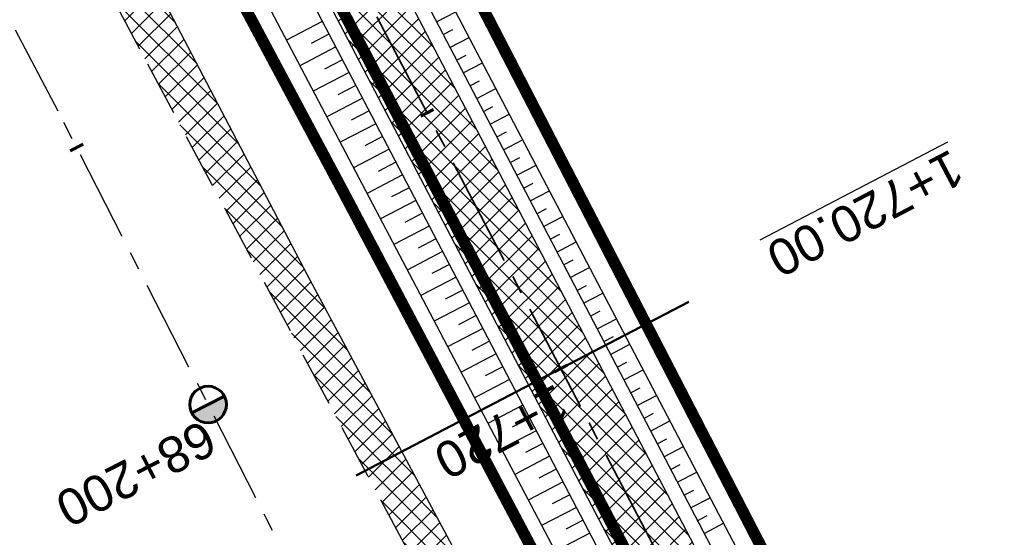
# Model space of a CAD drawing. Header units: metres. Extents: x 7529682 to 7533711, y 5721195 to 5727842.
# Tile 142 of 232: x 7530502 to 7530536, y 5726272 to 5726290. Entities that reach past the tile are written whole.
import ezdxf

# ---------------------------------------------------------------- set-up
doc = ezdxf.new("R2010")
doc.units = ezdxf.units.M
for name, pattern in [('817-dzialki-09-05-04$0$HIDDEN', [0.375, 0.25, -0.125]), ('ACAD_ISO05W100', [33, 24, -3, 0, -3, 0, -3]), ('CENTER', [50.800000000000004, 31.75, -6.35, 6.35, -6.35]), ('CENTER2', [28.575000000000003, 19.05, -3.175, 3.175, -3.175]), ('HIDDEN', [9.524999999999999, 6.35, -3.175])]:
    doc.linetypes.add(name, pattern=pattern)
for name, color, linetype in [('C-DROGI-SYTUACJA', 7, 'Continuous'), ('C-DROGI-SYTUACJA-ETYKIETY', 7, 'Continuous'), ('D-hatch-pobocza', 131, 'Continuous'), ('D-pobocza', 60, 'Continuous'), ('D-rowy', 160, 'Continuous'), ('D-skarpa', 2, 'Continuous'), ('D-skarpa-kreskowanie', 2, 'Continuous')]:
    doc.layers.add(name, color=color, linetype=linetype)
for name, color, linetype, lineweight, true_color in [('D-hatch-ciag-pieszo-rowerowy', 7, 'Continuous', 13, 0xff9f80), ('D-LR-etap-III', 7, '817-dzialki-09-05-04$0$HIDDEN', 50, 0x00008f), ('D-przekroje-pop', 7, 'Continuous', 50, 0x000099)]:
    doc.layers.add(name, color=color, linetype=linetype, lineweight=lineweight, true_color=true_color)
for name, color, linetype, lineweight in [('D-krawędzie', 3, 'Continuous', 30), ('D-obrzeża', 2, 'Continuous', 30), ('D-oś', 10, 'CENTER', 30), ('D-pas-drogowy', 7, 'ACAD_ISO05W100', 50)]:
    doc.layers.add(name, color=color, linetype=linetype, lineweight=lineweight)
doc.layers.add('poprzeczki', color=7, linetype='Continuous', true_color=0x0000c7)
doc.styles.get("Standard").update_dxf_attribs({"font": 'arial.ttf'})
pattern_1 = [(45, (0, 0), (-0.3367596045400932, 0.3367596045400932), []), (135, (0, 0), (-0.3367596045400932, -0.3367596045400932), [])]

# ---------------------------------------------------------------- blocks, each defined once
blk = doc.blocks.new('kilometraz')
at = {"linetype": 'ByBlock', "lineweight": -2}
blk.add_hatch(color=0, dxfattribs=at).paths.add_polyline_path([(0, -0.28125, 0.4142135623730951), (0.28125, 0, 0.4142135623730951), (0, 0.28125)])
at = {"color": 0, "linetype": 'ByBlock', "lineweight": -2}
blk.add_line((0, 0.28125), (0, -0.28125), dxfattribs=at)
blk.add_circle((0, 0), 0.28125, dxfattribs=at)
blk = doc.blocks.new('AeccTickLine')
at = {"color": 0, "linetype": 'ByBlock', "lineweight": -2}
blk.add_line((0, 1), (-3.673819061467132e-16, -1), dxfattribs=at)

msp = doc.modelspace()

# ---------------------------------------------------------------- hatches: boundary and pattern name
at = {"layer": 'D-hatch-ciag-pieszo-rowerowy'}
h = msp.add_hatch(dxfattribs=at)
h.set_pattern_fill('ANSI37', color=256, scale=0.15, style=0)
h.set_pattern_definition(pattern_1)
edge = h.paths.add_edge_path()
edge.add_line((7530579.998522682, 5726163.493739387), (7530582.284496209, 5726164.518555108))
edge.add_line((7530582.284496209, 5726164.518555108), (7530574.938047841, 5726178.433592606))
edge.add_arc((7530619.154135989, 5726201.777490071), 49.99999999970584, 202.6680019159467, 207.8318275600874, ccw=False)
edge.add_line((7530573.016462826, 5726182.507951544), (7530570.149922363, 5726189.371401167))
edge.add_arc((7530524.012249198, 5726170.10186264), 50.00000000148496, 22.66800191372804, 27.59343639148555)
edge.add_line((7530568.325081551, 5726193.261588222), (7530565.111118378, 5726199.411048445))
edge.add_arc((7530529.660852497, 5726180.883267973), 40.00000000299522, 27.5934364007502, 33.13088798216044)
edge.add_line((7530563.157820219, 5726202.745407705), (7530555.510576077, 5726214.462444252))
edge.add_arc((7530589.007543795, 5726236.324583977), 39.99999999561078, 208.4475238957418, 213.1308879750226, ccw=False)
edge.add_line((7530553.837393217, 5726217.270437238), (7530543.027684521, 5726237.223001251))
edge.add_line((7530543.027684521, 5726237.223001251), (7530528.098577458, 5726266.318802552))
edge.add_line((7530528.098577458, 5726266.318802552), (7530507.524476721, 5726305.703644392))
edge.add_line((7530507.524476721, 5726305.703644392), (7530488.365786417, 5726341.908676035))
edge.add_line((7530488.365786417, 5726341.908676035), (7530485.291037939, 5726347.724119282))
edge.add_line((7530485.291037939, 5726347.724119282), (7530482.336740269, 5726347.963133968))
edge.add_line((7530482.336740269, 5726347.963133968), (7530486.156097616, 5726340.739370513))
edge.add_line((7530486.156097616, 5726340.739370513), (7530505.311679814, 5726304.540212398))
edge.add_line((7530505.311679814, 5726304.540212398), (7530525.878466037, 5726265.169372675))
edge.add_line((7530525.878466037, 5726265.169372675), (7530540.816194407, 5726236.056769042))
edge.add_line((7530540.816194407, 5726236.056769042), (7530551.687957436, 5726215.98966512))
edge.add_arc((7530586.858108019, 5726235.043811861), 40.00000000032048, 208.4475238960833, 213.1308879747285)
edge.add_line((7530553.361140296, 5726213.181672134), (7530560.998180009, 5726201.480270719))
edge.add_arc((7530527.501212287, 5726179.618130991), 40.00000000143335, 27.59343638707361, 33.130887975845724, ccw=False)
edge.add_line((7530562.95147817, 5726198.145911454), (7530566.059636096, 5726192.19889448))
edge.add_arc((7530521.746803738, 5726169.039168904), 50.00000000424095, 22.668001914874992, 27.593436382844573, ccw=False)
edge.add_line((7530567.884476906, 5726188.308707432), (7530570.753025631, 5726181.440449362))
edge.add_arc((7530616.890698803, 5726200.709987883), 50.00000000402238, 202.6680019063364, 207.8318275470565)
edge.add_line((7530572.674610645, 5726177.366090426), (7530579.998522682, 5726163.493739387))
at = {"layer": 'D-hatch-pobocza'}
h = msp.add_hatch(dxfattribs=at)
h.set_pattern_fill('ANSI37', color=256, scale=0.15, style=0)
h.set_pattern_definition(pattern_1)
h.paths.add_polyline_path([(7530484.05, 5726334.34), (7530471.92, 5726357.11), (7530458.95, 5726381.07), (7530447.57, 5726403.23), (7530435.55, 5726425.46), (7530424.34, 5726446.96), (7530408.219999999, 5726477.68), (7530396.719999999, 5726499.26), (7530381.74, 5726527.87), (7530371.44, 5726547.5), (7530359.58, 5726569.81), (7530349.42, 5726588.72), (7530332.29, 5726621.37), (7530323.719999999, 5726638.05), (7530306.54, 5726670.82), (7530298.559999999, 5726686.33), (7530287.259999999, 5726707.54), (7530284.291048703, 5726713.261271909), (7530282.669641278, 5726712.403913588), (7530284.501430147, 5726708.939695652), (7530291.375516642, 5726695.939652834), (7530296.045865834, 5726687.107244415), (7530304.46414878, 5726671.186868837), (7530316.603827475, 5726648.181421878), (7530333.058434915, 5726617.014067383), (7530350.00379698, 5726585.00616126), (7530367.257623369, 5726552.315762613), (7530385.762825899, 5726517.234589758), (7530404.054360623, 5726482.546167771), (7530421.086512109, 5726450.182125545), (7530442.441939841, 5726409.661369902), (7530463.421308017, 5726369.849931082), (7530489.269347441, 5726320.82820421), (7530506.411845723, 5726288.291398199), (7530524.314558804, 5726254.7836642), (7530540.549094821, 5726224.891183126), (7530548.272673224, 5726210.668598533), (7530551.69684983, 5726207.034942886), (7530543.21, 5726222.9), (7530538.34, 5726232.11), (7530533.7, 5726240.35), (7530511.95, 5726280.97), (7530499.24, 5726305.31)])

# ---------------------------------------------------------------- linework, layer by layer
at = {"layer": 'C-DROGI-SYTUACJA', "color": 10, "linetype": 'CENTER2', "lineweight": 35, "ltscale": 0.2}
msp.add_lwpolyline([(7530444.81964382, 5726422.144181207), (7530467.787193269, 5726378.155809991), (7530487.261147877, 5726341.323634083), (7530506.418078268, 5726305.121928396), (7530526.988521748, 5726265.744087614), (7530541.921939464, 5726236.639885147), (7530552.762675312, 5726216.630051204, 0.02043787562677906), (7530554.435858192, 5726213.822058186), (7530562.078000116, 5726202.112839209, -0.02416639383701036), (7530564.031298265, 5726198.778479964), (7530567.391574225, 5726192.349071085, -0.02149457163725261), (7530568.851446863, 5726189.236921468), (7530572.058530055, 5726181.558099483, 0.02253525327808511), (7530573.595798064, 5726178.298612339), (7530581.269449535, 5726163.763813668, 0.09655801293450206), (7530584.871000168, 5726159.294358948), (7530589.549337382, 5726155.353842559, -0.1081082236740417), (7530591.633482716, 5726152.642882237), (7530599.060079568, 5726136.869261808, -0.1935663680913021), (7530599.403975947, 5726130.908749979), (7530599.097438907, 5726129.998316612, 0.2231735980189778), (7530599.582685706, 5726125.774388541), (7530602.576188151, 5726120.930317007, -0.0171909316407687)], format="xyb", dxfattribs=at)
at = {"layer": 'D-krawędzie', "linetype": 'HIDDEN', "ltscale": 0.3}
msp.add_lwpolyline([(7530304.46414878, 5726671.186868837), (7530316.603827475, 5726648.181421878), (7530333.058434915, 5726617.014067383), (7530350.00379698, 5726585.00616126), (7530367.257623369, 5726552.315762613), (7530385.762825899, 5726517.234589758), (7530404.054360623, 5726482.546167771), (7530421.086512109, 5726450.182125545), (7530442.441939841, 5726409.661369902), (7530463.421308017, 5726369.849931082), (7530489.269347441, 5726320.82820421), (7530506.411845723, 5726288.291398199), (7530524.314558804, 5726254.7836642), (7530540.549094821, 5726224.891183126), (7530548.24, 5726210.73)], dxfattribs=at)
at = {"layer": 'D-LR-etap-III', "ltscale": 10, "flags": 128}
msp.add_lwpolyline([(7531750.474471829, 5723895.103125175, 0.4, 0.4, 0), (7531750.505, 5723895.13, 0.4, 0.4, 0), (7531682.71, 5724022.92, 0.4, 0.4, 0), (7531619.177023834, 5724147.203692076, 0.4, 0.4, 0), (7531592.308960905, 5724198.48863389, 0.4, 0.4, 0), (7531553.263875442, 5724272.918564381, 0.4, 0.4, 0), (7531504.019999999, 5724366.79, 0.4, 0.4, 0), (7531482.09, 5724407.62, 0.4, 0.4, 0), (7531412.350402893, 5724541.182759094, 0.4, 0.4, 0), (7531388.463669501, 5724586.929768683, 0.4, 0.4, 0), (7531345.12, 5724669.94, 0.4, 0.4, 0), (7531127.66, 5725081.67, 0.4, 0.4, 0), (7531059.253139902, 5725211.040795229, 0.4, 0.4, 0), (7531008.007244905, 5725307.953830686, 0.4, 0.4, 0), (7530964.181635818, 5725390.835555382, 0.4, 0.4, 0), (7530914.557354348, 5725484.683561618, 0.4, 0.4, 0), (7530865.243241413, 5725577.493975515, 0.4, 0.4, 0), (7530840.085257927, 5725624.058651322, 0.4, 0.4, 0), (7530802.559525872, 5725694.924584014, 0.4, 0.4, 0), (7530755.54, 5725787.51, 0.4, 0.4, 0), (7530708.717810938, 5725876.303221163, 0.4, 0.4, 0), (7530695.12, 5725902.09, 0.4, 0.4, 0), (7530642.91397006, 5726001.07839487, 0.4, 0.4, 0), (7530634.934723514, 5726016.146615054, 0.4, 0.4, 0), (7530610.820000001, 5726061.929999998, 0.4, 0.4, 0), (7530610.820000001, 5726061.929999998, 0.4, 0.4, 0), (7530607.21, 5726063.51, 0.4, 0.4, 0), (7530597.42, 5726080.68, 0.4, 0.4, 0), (7530591.16, 5726088.44, 0.4, 0.4, 0), (7530581.28, 5726107.21, 0.4, 0.4, 0), (7530571.29, 5726130.56, 0.4, 0.4, 0), (7530549.554994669, 5726171.527317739, 0.4, 0.4, 0), (7530531.014309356, 5726206.473807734, 0.4, 0.4, 0), (7530516.461208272, 5726236.016618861, 0.4, 0.4, 0), (7530500.798929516, 5726266.141265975, 0.4, 0.4, 0), (7530491.349999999, 5726283.94, 0.4, 0.4, 0), (7530482.4, 5726303.41, 0.4, 0.4, 0), (7530482.4, 5726303.41, 0.4, 0.4, 0), (7530450.41, 5726357.28, 0.4, 0.4, 0), (7530397.759396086, 5726458.499907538, 0.4, 0.4, 0), (7530334.707815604, 5726583.664702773, 0.4, 0.4, 0), (7530303.939274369, 5726645.167943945, 0.4, 0.4, 0), (7530300.509779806, 5726651.777515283, 0.4, 0.4, 0), (7530289.213532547, 5726671.966724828, 0.4, 0.4, 0), (7530281.54, 5726685.57, 0.4, 0.4, 0), (7530261.37085633, 5726724.163374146, 0.4, 0.4, 0), (7530254.03, 5726738.21, 0.4, 0.4, 0), (7530197.219999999, 5726845.06, 0.4, 0.4, 0), (7530194.71, 5726849.15, 0.4, 0.4, 0), (7530195.92, 5726850.75, 0.4, 0.4, 0), (7530170.546669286, 5726892.961489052, 0.4, 0.4, 0), (7530143.174718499, 5726945.065838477, 0.4, 0.4, 0), (7530105.059999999, 5727018.32, 0.4, 0.4, 0), (7530100.059999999, 5727027.16, 0.4, 0.4, 0), (7530062.318670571, 5727099.625398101, 0.4, 0.4, 0), (7530015.378537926, 5727189.420463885, 0.4, 0.4, 0), (7529983.207960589, 5727250.206596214, 0.4, 0.4, 0), (7529953.284293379, 5727306.74720398, 0.4, 0.4, 0), (7529900.67053443, 5727406.15903814, 0.4, 0.4, 0), (7529890.630239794, 5727425.131178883, 0.4, 0.4, 0), (7529875.155383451, 5727454.426350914, 0.4, 0.4, 0), (7529857.560096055, 5727487.787346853, 0.4, 0.4, 0), (7529835.194401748, 5727530.19312405, 0.4, 0.4, 0), (7529811.740544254, 5727574.662079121, 0.4, 0.4, 0), (7529792.101859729, 5727611.922638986, 0.4, 0.4, 0), (7529768.066117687, 5727657.469613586, 0.4, 0.4, 0), (7529755.210566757, 5727682.131373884, 0.4, 0.4, 0), (7529753.309999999, 5727681.13, 0.4, 0.4, 0), (7529739.21, 5727707.77, 0.4, 0.4, 0), (7529735.394745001, 5727711.251990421, 0.4, 0.4, 0), (7529725.42, 5727730.2, 0.4, 0.4, 0), (7529723.55, 5727729.88, 0.4, 0.4, 0), (7529695.566668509, 5727782.932080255, 0.4, 0.4, 0), (7529717.67971874, 5727794.024357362, 0.4, 0.4, 0), (7529736.274870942, 5727758.647400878, 0.4, 0.4, 0), (7529736.274870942, 5727758.647400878, 0.4, 0.4, 0), (7529744.511003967, 5727750.406106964, 0.4, 0.4, 0), (7529744.511003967, 5727750.406106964, 0.4, 0.4, 0), (7529750.282568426, 5727738.549848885, 0.4, 0.4, 0), (7529777.108510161, 5727687.569424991, 0.4, 0.4, 0), (7529796.51537536, 5727651.329932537, 0.4, 0.4, 0), (7529814.937945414, 5727616.793170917, 0.4, 0.4, 0), (7529839.006722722, 5727572.303976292, 0.4, 0.4, 0), (7529860.617626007, 5727532.509108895, 0.4, 0.4, 0), (7529882.348967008, 5727491.504261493, 0.4, 0.4, 0), (7529904.865139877, 5727449.096370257, 0.4, 0.4, 0), (7529920.747384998, 5727418.884773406, 0.4, 0.4, 0), (7529946.676504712, 5727368.547487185, 0.4, 0.4, 0), (7529972.024701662, 5727320.573310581, 0.4, 0.4, 0), (7529987.740014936, 5727290.153392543, 0.4, 0.4, 0), (7529996.497385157, 5727273.661630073, 0.4, 0.4, 0), (7530017.541471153, 5727234.202689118, 0.4, 0.4, 0), (7530033.053657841, 5727204.864166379, 0.4, 0.4, 0), (7530051.622983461, 5727170.222745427, 0.4, 0.4, 0), (7530069.276612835, 5727137.015751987, 0.4, 0.4, 0), (7530089.385386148, 5727097.533639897, 0.4, 0.4, 0), (7530109.712512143, 5727060.746615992, 0.4, 0.4, 0), (7530136.769722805, 5727011.640131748, 0.4, 0.4, 0), (7530162.446686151, 5726962.743777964, 0.4, 0.4, 0), (7530187.674104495, 5726916.992101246, 0.4, 0.4, 0), (7530207.820739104, 5726879.335323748, 0.4, 0.4, 0), (7530230.625609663, 5726834.518686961, 0.4, 0.4, 0), (7530262.288093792, 5726776.61832811, 0.4, 0.4, 0), (7530277.509672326, 5726760.213143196, 0.4, 0.4, 0), (7530286.036865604, 5726744.106684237, 0.4, 0.4, 0), (7530288.097472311, 5726735.884066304, 0.4, 0.4, 0), (7530290.393870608, 5726725.046963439, 0.4, 0.4, 0), (7530296.17664807, 5726713.582980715, 0.4, 0.4, 0), (7530302.726195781, 5726701.18226779, 0.4, 0.4, 0), (7530325.685047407, 5726657.466383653, 0.4, 0.4, 0), (7530343.243978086, 5726623.648592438, 0.4, 0.4, 0), (7530360.229820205, 5726591.746871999, 0.4, 0.4, 0), (7530383.20855044, 5726548.059469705, 0.4, 0.4, 0), (7530406.017875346, 5726503.605514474, 0.4, 0.4, 0), (7530427.464919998, 5726462.620289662, 0.4, 0.4, 0), (7530447.9278544, 5726424.388014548, 0.4, 0.4, 0), (7530471.126878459, 5726379.920667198, 0.4, 0.4, 0), (7530490.501003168, 5726343.033350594, 0.4, 0.4, 0), (7530509.499458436, 5726306.733076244, 0.4, 0.4, 0), (7530529.890269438, 5726267.244072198, 0.4, 0.4, 0), (7530543.852446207, 5726238.990319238, 0.4, 0.4, 0), (7530554.808897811, 5726218.943990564, 0.4, 0.4, 0), (7530559.027108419, 5726212.223286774, 0.4, 0.4, 0), (7530563.060988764, 5726206.409670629, 0.4, 0.4, 0), (7530566.93354971, 5726200.463543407, 0.4, 0.4, 0), (7530569.771022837, 5726194.901501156, 0.4, 0.4, 0), (7530571.47319415, 5726191.282350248, 0.4, 0.4, 0), (7530572.839142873, 5726188.024533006, 0.4, 0.4, 0), (7530575.295071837, 5726182.034664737, 0.4, 0.4, 0), (7530579.736851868, 5726173.306070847, 0.4, 0.4, 0), (7530583.3, 5726167.41, 0.4, 0.4, 0), (7530593.4, 5726163.33, 0.4, 0.4, 0), (7530598.618375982, 5726155.264489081, 0.4, 0.4, 0), (7530608.258304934, 5726140.497132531, 0.4, 0.4, 0), (7530603.269999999, 5726136.83, 0.4, 0.4, 0), (7530606.53, 5726131.84, 0.4, 0.4, 0), (7530604.239057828, 5726124.21679044, 0.4, 0.4, 0), (7530605.847136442, 5726121.630127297, 0.4, 0.4, 0), (7530608.971611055, 5726116.164124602, 0.4, 0.4, 0), (7530618.114293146, 5726097.791111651, 0.4, 0.4, 0), (7530651.213125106, 5726034.959524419, 0.4, 0.4, 0), (7530670.243741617, 5725998.61095082, 0.4, 0.4, 0), (7530698.075474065, 5725945.952624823, 0.4, 0.4, 0), (7530716.505955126, 5725911.3051464, 0.4, 0.4, 0), (7530735.223454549, 5725875.667401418, 0.4, 0.4, 0), (7530752.504235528, 5725842.154920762, 0.4, 0.4, 0), (7530778.310652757, 5725793.501254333, 0.4, 0.4, 0), (7530797.499961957, 5725756.381811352, 0.4, 0.4, 0), (7530812.518974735, 5725728.28874362, 0.4, 0.4, 0), (7530820.039295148, 5725713.160404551, 0.4, 0.4, 0), (7530822.422446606, 5725710.193574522, 0.4, 0.4, 0), (7530833.154893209, 5725688.800634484, 0.4, 0.4, 0), (7530849.629354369, 5725656.158601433, 0.4, 0.4, 0), (7530867.98290276, 5725621.963939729, 0.4, 0.4, 0), (7530872.629809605, 5725612.88760475, 0.4, 0.4, 0), (7530880.354488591, 5725597.594500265, 0.4, 0.4, 0), (7530883.839446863, 5725593.389159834, 0.4, 0.4, 0), (7530891.782113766, 5725587.763349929, 0.4, 0.4, 0), (7530895.038670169, 5725584.280746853, 0.4, 0.4, 0), (7530897.033644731, 5725580.941110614, 0.4, 0.4, 0), (7530900.951646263, 5725579.945856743, 0.4, 0.4, 0), (7530904.80970798, 5725571.977328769, 0.4, 0.4, 0), (7530903.682362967, 5725568.566434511, 0.4, 0.4, 0), (7530908.900614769, 5725558.844845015, 0.4, 0.4, 0), (7530910.252030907, 5725545.671606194, 0.4, 0.4, 0), (7530912.872986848, 5725538.645543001, 0.4, 0.4, 0), (7530945.278171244, 5725478.464284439, 0.4, 0.4, 0), (7530959.692318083, 5725450.24628822, 0.4, 0.4, 0), (7531002.82670893, 5725368.192370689, 0.4, 0.4, 0), (7531044.703532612, 5725290.314293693, 0.4, 0.4, 0), (7531064.098839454, 5725253.212562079, 0.4, 0.4, 0), (7531083.010253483, 5725216.677517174, 0.4, 0.4, 0), (7531113.013137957, 5725158.465613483, 0.4, 0.4, 0), (7531137.364304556, 5725113.07076138, 0.4, 0.4, 0), (7531150.830830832, 5725086.711759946, 0.4, 0.4, 0), (7531159.745663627, 5725076.640848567, 0.4, 0.4, 0), (7531166.309999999, 5725074.58, 0.4, 0.4, 0), (7531172.29, 5725062.58, 0.4, 0.4, 0), (7531170.589828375, 5725055.605912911, 0.4, 0.4, 0), (7531173.732823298, 5725044.080706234, 0.4, 0.4, 0), (7531215.342008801, 5724964.859648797, 0.4, 0.4, 0), (7531238.054496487, 5724921.684649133, 0.4, 0.4, 0), (7531262.389821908, 5724875.282876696, 0.4, 0.4, 0), (7531295.587160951, 5724811.265731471, 0.4, 0.4, 0), (7531348.487908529, 5724712.362812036, 0.4, 0.4, 0), (7531363.740817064, 5724682.68394264, 0.4, 0.4, 0), (7531366.986905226, 5724675.865317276, 0.4, 0.4, 0), (7531382.541261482, 5724646.110625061, 0.4, 0.4, 0), (7531401.299165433, 5724610.874551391, 0.4, 0.4, 0), (7531428.964837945, 5724558.862274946, 0.4, 0.4, 0), (7531449.111202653, 5724520.397801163, 0.4, 0.4, 0), (7531477.292992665, 5724465.831467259, 0.4, 0.4, 0), (7531500.996290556, 5724421.112506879, 0.4, 0.4, 0), (7531512.121834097, 5724400.549045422, 0.4, 0.4, 0), (7531513.78163794, 5724396.757451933, 0.4, 0.4, 0), (7531526.32, 5724379.39, 0.4, 0.4, 0), (7531566.783642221, 5724302.73628205, 0.4, 0.4, 0), (7531578.579156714, 5724282.774819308, 0.4, 0.4, 0), (7531584.232619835, 5724273.111246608, 0.4, 0.4, 0), (7531590.109283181, 5724263.508189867, 0.4, 0.4, 0), (7531593.027899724, 5724258.771479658, 0.4, 0.4, 0), (7531595.711841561, 5724254.226824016, 0.4, 0.4, 0), (7531601.659976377, 5724243.898197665, 0.4, 0.4, 0), (7531606.097733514, 5724235.986407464, 0.4, 0.4, 0), (7531609.382207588, 5724230.799061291, 0.4, 0.4, 0), (7531611.580260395, 5724227.671180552, 0.4, 0.4, 0), (7531612.707802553, 5724225.86410867, 0.4, 0.4, 0), (7531618.665224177, 5724214.480919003, 0.4, 0.4, 0), (7531619.885522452, 5724212.333950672, 0.4, 0.4, 0), (7531620.931818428, 5724210.787064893, 0.4, 0.4, 0), (7531623.518605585, 5724207.111542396, 0.4, 0.4, 0), (7531626.143926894, 5724203.61306897, 0.4, 0.4, 0), (7531632.022984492, 5724196.485954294, 0.4, 0.4, 0), (7531653.949089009, 5724152.617641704, 0.4, 0.4, 0), (7531656.750690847, 5724143.103797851, 0.4, 0.4, 0), (7531659.61440691, 5724133.254504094, 0.4, 0.4, 0), (7531661.627147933, 5724128.646047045, 0.4, 0.4, 0.01093811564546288), (7531674.314987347, 5724101.43546424, 0.4, 0.4, 0), (7531685.137626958, 5724081.408252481, 0.4, 0.4, 0), (7531692.159945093, 5724066.277333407, 0.4, 0.4, 0), (7531699.662164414, 5724051.388120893, 0.4, 0.4, 0), (7531704.480624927, 5724040.808561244, 0.4, 0.4, 0), (7531704.480624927, 5724040.808561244, 0.4, 0.4, 0), (7531704.401251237, 5724037.368913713, 0.4, 0.4, 0), (7531720.383609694, 5724003.441317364, 0.4, 0.4, 0), (7531728.79890528, 5723986.206298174, 0.4, 0.4, 0), (7531733.237926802, 5723977.192631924, 0.4, 0.4, 0), (7531736.750027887, 5723969.505210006, 0.4, 0.4, 0), (7531737.336143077, 5723968.518916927, 0.4, 0.4, 0), (7531738.285051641, 5723967.699360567, 0.4, 0.4, 0), (7531742.180915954, 5723962.346428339, 0.4, 0.4, 0), (7531744.286141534, 5723958.615526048, 0.4, 0.4, 0), (7531755.393260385, 5723944.192617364, 0.4, 0.4, 0), (7531758.69, 5723936.76, 0.4, 0.4, 0), (7531780.08, 5723929.25, 0.4, 0.4, 0), (7531792.611989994, 5723906.337708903, 0.4, 0.4, 0), (7531792.611989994, 5723906.337708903, 0.4, 0.4, 0), (7531756.962094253, 5723883.055323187, 0.4, 0.4, 0), (7531750.46, 5723895.130000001, 0.4, 0.4, 0), (7531750.46, 5723895.130000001, 0, 0, 0)], format="xyseb", dxfattribs=at)
at = {"layer": 'D-obrzeża'}
for points in [[(7530445.927238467, 5726422.723607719), (7530468.89375299, 5726378.737218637), (7530488.365786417, 5726341.908676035), (7530507.524476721, 5726305.703644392), (7530528.098577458, 5726266.318802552), (7530543.027684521, 5726237.223001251), (7530553.837393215, 5726217.270437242, 0.02043787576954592), (7530555.510576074, 5726214.462444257), (7530563.157820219, 5726202.745407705, -0.0241663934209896), (7530565.111118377, 5726199.411048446), (7530568.325081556, 5726193.261588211, -0.0214945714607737), (7530570.149922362, 5726189.371401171), (7530573.016462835, 5726182.507951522, 0.02253525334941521), (7530574.938047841, 5726178.433592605), (7530582.466790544, 5726164.173268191, 0.1441227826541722), (7530586.406513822, 5726160.126788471), (7530591.401727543, 5726157.316315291, -0.1432658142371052), (7530593.36372415, 5726155.307912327), (7530594.228048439, 5726153.684013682)], [(7530443.712049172, 5726421.564754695), (7530466.680633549, 5726377.574401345), (7530486.156097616, 5726340.739370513), (7530505.311679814, 5726304.540212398), (7530525.878466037, 5726265.169372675), (7530540.816194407, 5726236.056769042), (7530551.687957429, 5726215.989665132, 0.02043787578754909), (7530553.361140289, 5726213.181672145), (7530560.998180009, 5726201.480270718, -0.02416639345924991), (7530562.95147817, 5726198.145911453), (7530566.059636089, 5726192.198894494, -0.02149457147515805), (7530567.884476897, 5726188.308707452), (7530570.753025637, 5726181.440449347, 0.02253525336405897), (7530572.674610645, 5726177.366090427), (7530580.714128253, 5726162.138298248, 0.1015835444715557), (7530584.545960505, 5726157.478765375), (7530584.686263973, 5726157.365285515, -0.1007353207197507), (7530588.494501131, 5726152.75026333), (7530588.874100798, 5726152.037068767)]]:
    msp.add_lwpolyline(points, format="xyb", dxfattribs=at)
at = {"layer": 'D-oś', "ltscale": 0.1}
msp.add_lwpolyline([(7530594.845000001, 5726110.895), (7530540.21, 5726214.45), (7530503.320056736, 5726286.650988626), (7530486.173361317, 5726319.195761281), (7530460.324927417, 5726368.21823651), (7530439.345630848, 5726408.029539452), (7530417.989237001, 5726448.552129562), (7530400.958415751, 5726480.913646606), (7530382.667120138, 5726515.601615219), (7530364.162298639, 5726550.68206594), (7530346.909504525, 5726583.37050876), (7530329.964237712, 5726615.378234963), (7530313.508365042, 5726646.547986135), (7530301.370075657, 5726669.550802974)], dxfattribs=at)
at = {"layer": 'D-pas-drogowy', "ltscale": 0.2, "flags": 128}
msp.add_lwpolyline([(7531633.018560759, 5724182.834272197, 0.4, 0.4, 0), (7531617.558899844, 5724211.608162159, 0.4, 0.4, 0), (7531566.783642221, 5724302.73628205, 0.4, 0.4, 0), (7531538.419082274, 5724356.469679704, 0.4, 0.4, 0), (7531526.32, 5724379.39, 0.4, 0.4, 0), (7531516.102085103, 5724393.607319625, 0.4, 0.4, 0.001485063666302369), (7531513.78037409, 5724396.837773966, 0.4, 0.4, 0), (7531501.87, 5724413.41, 0.4, 0.4, 0), (7531474.926107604, 5724464.507896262, 0.4, 0.4, 0), (7531446.200436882, 5724518.992313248, 0.4, 0.4, 0), (7531424.962185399, 5724559.262257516, 0.4, 0.4, 0), (7531398.444460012, 5724609.565801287, 0.4, 0.4, 0), (7531379.647455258, 5724645.216004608, 0.4, 0.4, 0), (7531365.23, 5724672.56, 0.4, 0.4, 0), (7531341.305752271, 5724717.915356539, 0.4, 0.4, 0), (7531312.899996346, 5724771.788898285, 0.4, 0.4, 0), (7531292.590923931, 5724810.306502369, 0.4, 0.4, 0), (7531259.391619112, 5724873.271351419, 0.4, 0.4, 0), (7531233.740401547, 5724921.922582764, 0.4, 0.4, 0), (7531203.072738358, 5724980.092044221, 0.4, 0.4, 0), (7531173.471398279, 5725036.225177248, 0.4, 0.4, 0), (7531168.269999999, 5725046.09, 0.4, 0.4, 0), (7531172.29, 5725062.58, 0.4, 0.4, 0), (7531166.309999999, 5725074.58, 0.4, 0.4, 0), (7531150.32, 5725079.6, 0.4, 0.4, 0), (7531141.5, 5725096.43, 0.4, 0.4, 0), (7531109.311735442, 5725157.814415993, 0.4, 0.4, 0), (7531086.641300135, 5725201.047918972, 0.4, 0.4, 0), (7531059.198258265, 5725253.383662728, 0.4, 0.4, 0), (7531028.206828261, 5725312.48946212, 0.4, 0.4, 0), (7530999.104694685, 5725367.990143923, 0.4, 0.4, 0), (7530956.247527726, 5725449.724815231, 0.4, 0.4, 0), (7530924.397774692, 5725510.463768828, 0.4, 0.4, 0), (7530897.509999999, 5725561.74, 0.4, 0.4, 0), (7530894.46, 5725566.14, 0.4, 0.4, 0), (7530892.16, 5725570.49, 0.4, 0.4, 0), (7530869.362688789, 5725613.307018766, 0.4, 0.4, 0), (7530861.693971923, 5725627.704613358, 0.4, 0.4, 0), (7530852.74, 5725644.52, 0.4, 0.4, 0), (7530831.509999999, 5725684.2, 0.4, 0.4, 0), (7530811.13, 5725722.52, 0.4, 0.4, 0), (7530792.3476413, 5725757.940652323, 0.4, 0.4, 0), (7530768.03, 5725803.8, 0.4, 0.4, 0), (7530748.768542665, 5725840.178507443, 0.4, 0.4, 0), (7530727.7, 5725879.97, 0.4, 0.4, 0), (7530712.0981582, 5725909.54523909, 0.4, 0.4, 0), (7530693.644105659, 5725944.645156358, 0.4, 0.4, 0), (7530665.702224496, 5725997.538976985, 0.4, 0.4, 0), (7530641.759999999, 5726042.88, 0.4, 0.4, 0), (7530616.5, 5726091.48, 0.4, 0.4, 0), (7530604.628439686, 5726114.319880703, 0.4, 0.4, -0.007762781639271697), (7530602.5, 5726118.43, 0.4, 0.4, 0), (7530603.992037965, 5726123.394821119, 0.4, 0.4, 0), (7530606.53, 5726131.84, 0.4, 0.4, 0), (7530603.269999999, 5726136.83, 0.4, 0.4, 0), (7530593.775620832, 5726151.368713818, 0.4, 0.4, 0), (7530590.202637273, 5726156.84001263, 0.4, 0.4, 0), (7530583.3, 5726167.41, 0.4, 0.4, 0), (7530580.578343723, 5726170.427567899, 0.4, 0.4, 0), (7530575.849999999, 5726175.67, 0.4, 0.4, 0), (7530569.009999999, 5726186.66, 0.4, 0.4, 0), (7530562.555322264, 5726199.189409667, 0.4, 0.4, 0), (7530555.67, 5726211.39, 0.4, 0.4, 0), (7530548.29, 5726224.23, 0.4, 0.4, 0), (7530540.58, 5726237.71, 0.4, 0.4, 0), (7530532.679999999, 5726252.65, 0.4, 0.4, 0), (7530524.059999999, 5726269.35, 0.4, 0.4, 0), (7530502.82, 5726309.91, 0.4, 0.4, 0), (7530488.83, 5726336.63, 0.4, 0.4, 0), (7530466.03, 5726380.16, 0.4, 0.4, 0), (7530438.469999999, 5726432.77, 0.4, 0.4, 0), (7530424.53, 5726459.09, 0.4, 0.4, 0), (7530401.63, 5726502.97, 0.4, 0.4, 0), (7530383.38, 5726538.06, 0.4, 0.4, 0), (7530353.969999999, 5726593.52, 0.4, 0.4, 0), (7530338.469999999, 5726622.74, 0.4, 0.4, 0), (7530322.009999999, 5726653.88, 0.4, 0.4, 0), (7530297.54, 5726700.33, 0.4, 0.4, 0), (7530287.38, 5726719.6, 0.4, 0.4, 0), (7530285.94993921, 5726722.315508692, 0.4, 0.4, 0), (7530280.259999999, 5726733.12, 0.4, 0.4, 0), (7530266.73, 5726758.74, 0.4, 0.4, 0), (7530260.42, 5726770.47, 0.4, 0.4, 0), (7530253.25, 5726783.82, 0.4, 0.4, 0), (7530244.95, 5726799.33, 0.4, 0.4, 0), (7530239.389999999, 5726808.49, 0.4, 0.4, 0), (7530238.29, 5726807.9, 0.4, 0.4, 0), (7530218.11, 5726850.67, 0.4, 0.4, 0), (7530175.906646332, 5726928.168028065, 0.4, 0.4, 0), (7530096.679999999, 5727076.15, 0.4, 0.4, 0), (7530094.679999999, 5727079.89, 0.4, 0.4, 0), (7530064.59693469, 5727135.522637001, 0.4, 0.4, 0), (7530046.730970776, 5727168.8921561, 0.4, 0.4, 0), (7530025.803045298, 5727208.461374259, 0.4, 0.4, 0), (7530012.846501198, 5727232.979315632, 0.4, 0.4, 0), (7529994.15, 5727268.45, 0.4, 0.4, 0), (7529981.670868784, 5727291.93018666, 0.4, 0.4, 0), (7529949.889999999, 5727351.73, 0.4, 0.4, 0), (7529924.75, 5727399.03, 0.4, 0.4, 0), (7529915.515824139, 5727417.099754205, 0.4, 0.4, 0), (7529885.83, 5727475.19, 0.4, 0.4, 0), (7529862.559999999, 5727519.97, 0.4, 0.4, 0), (7529852.984923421, 5727538.191086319, 0.4, 0.4, 0), (7529836.513084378, 5727569.51130111, 0.4, 0.4, 0), (7529815.36890814, 5727609.140983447, 0.4, 0.4, 0), (7529792.795203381, 5727651.247499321, 0.4, 0.4, 0), (7529774.199114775, 5727685.858348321, 0.4, 0.4, 0), (7529746.966026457, 5727736.059440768, 0.4, 0.4, 0), (7529733.92, 5727757.62, 0.4, 0.4, 0), (7529708.607472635, 5727806.388536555, 0.4, 0.4, 0), (7529688.491967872, 5727796.344621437, 0.4, 0.4, 0), (7529723.55, 5727729.88, 0.4, 0.4, 0), (7529725.42, 5727730.2, 0.4, 0.4, 0), (7529735.38, 5727711.28, 0.4, 0.4, 0), (7529739.21, 5727707.77, 0.4, 0.4, 0), (7529753.309999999, 5727681.13, 0.4, 0.4, 0), (7529755.178396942, 5727682.114424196, 0.4, 0.4, 0), (7529792.101859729, 5727611.922638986, 0.4, 0.4, 0), (7529811.740544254, 5727574.662079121, 0.4, 0.4, 0), (7529835.194401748, 5727530.19312405, 0.4, 0.4, 0), (7529857.560096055, 5727487.787346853, 0.4, 0.4, 0), (7529875.155383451, 5727454.426350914, 0.4, 0.4, 0), (7529890.630239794, 5727425.131178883, 0.4, 0.4, 0), (7529900.67053443, 5727406.15903814, 0.4, 0.4, 0), (7529953.284293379, 5727306.74720398, 0.4, 0.4, 0), (7529983.207960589, 5727250.206596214, 0.4, 0.4, 0), (7530015.378537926, 5727189.420463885, 0.4, 0.4, 0), (7530062.318670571, 5727099.625398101, 0.4, 0.4, 0), (7530100.059999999, 5727027.16, 0.4, 0.4, 0), (7530105.059999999, 5727018.32, 0.4, 0.4, 0), (7530143.174718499, 5726945.065838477, 0.4, 0.4, 0), (7530170.546669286, 5726892.961489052, 0.4, 0.4, 0), (7530195.92, 5726850.75, 0.4, 0.4, 0), (7530194.71, 5726849.15, 0.4, 0.4, 0), (7530197.219999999, 5726845.06, 0.4, 0.4, 0), (7530254.03, 5726738.21, 0.4, 0.4, 0), (7530261.37085633, 5726724.163374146, 0.4, 0.4, 0), (7530281.54, 5726685.57, 0.4, 0.4, 0), (7530289.213532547, 5726671.966724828, 0.4, 0.4, 0), (7530300.509779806, 5726651.777515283, 0.4, 0.4, 0), (7530303.939274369, 5726645.167943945, 0.4, 0.4, 0), (7530334.707815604, 5726583.664702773, 0.4, 0.4, 0), (7530397.759396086, 5726458.499907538, 0.4, 0.4, 0), (7530450.41, 5726357.28, 0.4, 0.4, 0), (7530482.4, 5726303.41, 0.4, 0.4, 0), (7530483.687990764, 5726301.003383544, 0.4, 0.4, 0), (7530491.349999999, 5726283.94, 0.4, 0.4, 0), (7530512.67, 5726243.78, 0.4, 0.4, 0), (7530529.429999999, 5726209.46, 0.4, 0.4, 0), (7530571.29, 5726130.56, 0.4, 0.4, 0), (7530581.28, 5726107.21, 0.4, 0.4, 0), (7530591.16, 5726088.44, 0.4, 0.4, 0), (7530597.42, 5726080.68, 0.4, 0.4, 0), (7530607.21, 5726063.51, 0.4, 0.4, 0), (7530610.820000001, 5726061.929999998, 0.4, 0.4, 0), (7530634.934723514, 5726016.146615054, 0.4, 0.4, 0), (7530642.91397006, 5726001.07839487, 0.4, 0.4, 0), (7530695.12, 5725902.09, 0.4, 0.4, 0), (7530708.717810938, 5725876.303221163, 0.4, 0.4, 0), (7530755.54, 5725787.51, 0.4, 0.4, 0), (7530802.559525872, 5725694.924584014, 0.4, 0.4, 0), (7530840.085257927, 5725624.058651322, 0.4, 0.4, 0), (7530865.243241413, 5725577.493975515, 0.4, 0.4, 0), (7530914.557354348, 5725484.683561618, 0.4, 0.4, 0), (7530964.181635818, 5725390.835555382, 0.4, 0.4, 0), (7531008.007244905, 5725307.953830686, 0.4, 0.4, 0), (7531059.253139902, 5725211.040795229, 0.4, 0.4, 0), (7531127.66, 5725081.67, 0.4, 0.4, 0), (7531345.12, 5724669.94, 0.4, 0.4, 0), (7531388.463669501, 5724586.929768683, 0.4, 0.4, 0), (7531412.350402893, 5724541.182759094, 0.4, 0.4, 0), (7531482.09, 5724407.62, 0.4, 0.4, 0), (7531504.019999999, 5724366.79, 0.4, 0.4, 0), (7531519.374444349, 5724337.520497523, 0.4, 0.4, 0), (7531563.748815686, 5724252.931583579, 0.4, 0.4, 0), (7531602.175111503, 5724179.681224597, 0.4, 0.4, 0), (7531619.177023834, 5724147.203692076, 0.4, 0.4, 0), (7531625.038493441, 5724135.63500206, 0.4, 0.4, 0), (7531656.796442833, 5724073.31633882, 0.4, 0.4, 0), (7531675.12, 5724037.36, 0.4, 0.4, 0), (7531682.71, 5724022.92, 0.4, 0.4, 0), (7531705.565196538, 5723979.810545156, 0.4, 0.4, 0), (7531736.605941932, 5723921.261514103, 0.4, 0.4, 0), (7531750.46, 5723895.130000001, 0.4, 0.4, 0), (7531740.769999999, 5723886.56, 0.4, 0.4, 0), (7531732.86, 5723885, 0.4, 0.4, 0), (7531722.179999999, 5723887.77, 0.4, 0.4, 0), (7531729.87, 5723862.17, 0.4, 0.4, 0), (7531742.92, 5723861.93, 0.4, 0.4, 0), (7531763.71, 5723859.52, 0.4, 0.4, 0), (7531768.42, 5723854.12, 0.4, 0.4, 0), (7531787.42, 5723817.97, 0.4, 0.4, 0), (7531795.57, 5723809.82, 0.4, 0.4, 0), (7531816.346897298, 5723819.850397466, 0.4, 0.4, 0), (7531816.346897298, 5723819.850397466, 0.4, 0.4, 0), (7531805.059999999, 5723843.23, 0.4, 0.4, 0), (7531803.61, 5723886.23, 0.4, 0.4, 0), (7531803.61, 5723886.23, 0.4, 0.4, 0), (7531780.08, 5723929.25, 0.4, 0.4, 0), (7531758.69, 5723936.76, 0.4, 0.4, 0), (7531749.3590272, 5723946.412126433, 0.4, 0.4, 0), (7531742.71, 5723953.29, 0.4, 0.4, 0), (7531735.177368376, 5723967.877529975, 0.4, 0.4, 0), (7531722.37, 5723992.68, 0.4, 0.4, 0), (7531705.041669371, 5724030.885563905, 0.4, 0.4, 0), (7531699.469999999, 5724043.17, 0.4, 0.4, 0), (7531692.69, 5724058.11, 0.4, 0.4, 0), (7531679.672010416, 5724084.016803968, 0.4, 0.4, 0), (7531674.55, 5724094.21, 0.4, 0.4, 0), (7531666.633166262, 5724114.002855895, 0.4, 0.4, 0), (7531649, 5724153.82, 0.4, 0.4, 0), (7531641.49, 5724149.34, 0.4, 0.4, 0), (7531626.04, 5724179.34, 0.4, 0.4, 0), (7531633.03, 5724182.84, 0, 0, 0)], format="xyseb", dxfattribs=at)
at = {"layer": 'D-pobocza'}
msp.add_lwpolyline([(7530548.272673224, 5726210.668598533), (7530551.69684983, 5726207.034942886), (7530543.21, 5726222.9), (7530538.34, 5726232.11), (7530533.7, 5726240.35), (7530511.95, 5726280.97), (7530499.24, 5726305.31), (7530484.05, 5726334.34), (7530471.92, 5726357.11), (7530458.95, 5726381.07), (7530447.57, 5726403.23), (7530435.55, 5726425.46), (7530424.34, 5726446.96), (7530408.219999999, 5726477.68), (7530396.719999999, 5726499.26), (7530381.74, 5726527.87), (7530371.44, 5726547.5), (7530359.58, 5726569.81), (7530349.42, 5726588.72), (7530332.29, 5726621.37), (7530323.719999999, 5726638.05), (7530306.54, 5726670.82)], dxfattribs=at)
for points in [[(7530324.032388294, 5726655.813713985), (7530341.471974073, 5726622.699070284), (7530358.390317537, 5726590.298920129), (7530381.35380982, 5726547.094645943), (7530404.499700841, 5726502.816380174), (7530425.990268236, 5726461.837237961), (7530446.370276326, 5726422.955378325), (7530469.336376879, 5726378.969782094), (7530488.807806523, 5726342.142381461), (7530507.967036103, 5726305.936330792), (7530528.542599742, 5726266.548688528), (7530543.469982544, 5726237.456247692), (7530554.277020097, 5726217.508614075, 0.02043787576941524), (7530555.92928817, 5726214.735721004), (7530563.576532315, 5726203.018684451, -0.0241663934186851), (7530565.554246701, 5726199.642645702), (7530568.768209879, 5726193.493185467, -0.02149457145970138), (7530570.611299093, 5726189.564096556), (7530573.477839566, 5726182.700646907, 0.0225352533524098), (7530575.380208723, 5726178.66703158), (7530582.908951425, 5726164.406707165)], [(7530320.935591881, 5726654.182808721), (7530338.372316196, 5726621.073598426), (7530355.293739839, 5726588.667549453), (7530378.257598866, 5726545.462585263), (7530401.398999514, 5726501.192909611), (7530422.890394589, 5726460.212189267), (7530443.269011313, 5726421.332984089), (7530466.238009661, 5726377.341837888), (7530485.714077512, 5726340.505665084), (7530504.869120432, 5726304.307525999), (7530525.434443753, 5726264.9394867), (7530540.373896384, 5726235.823522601), (7530551.248330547, 5726215.751488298, 0.02043787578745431), (7530552.942428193, 5726212.908395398), (7530560.579467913, 5726201.206993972, -0.02416639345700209), (7530562.508349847, 5726197.914314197), (7530565.616507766, 5726191.967297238, -0.02149457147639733), (7530567.423100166, 5726188.116012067), (7530570.291648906, 5726181.247753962, 0.02253525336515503), (7530572.232449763, 5726177.132651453), (7530572.778585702, 5726176.098205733)]]:
    msp.add_lwpolyline(points, format="xyb", dxfattribs=at)
at = {"layer": 'D-przekroje-pop', "extrusion": (0.4630168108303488, -0.8863494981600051, 0), "elevation": -1588725.705508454}
msp.add_lwpolyline([(9326041.119951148, 0), (9326036.119951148, 0), (9326028.119951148, 0)], dxfattribs=at)
at = {"layer": 'D-rowy', "linetype": 'HIDDEN', "ltscale": 0.1, "const_width": 0.4, "flags": 128}
msp.add_lwpolyline([(7530551.499172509, 5726212.266704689), (7530543.596747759, 5726226.236200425), (7530531.122140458, 5726249.920489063), (7530513.079232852, 5726284.071746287), (7530493.258053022, 5726321.227384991), (7530474.306713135, 5726357.906968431), (7530450.222123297, 5726402.719503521), (7530429.96750982, 5726441.4535147), (7530407.859108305, 5726483.738318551), (7530388.274906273, 5726520.930796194), (7530367.427952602, 5726560.808648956), (7530342.591333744, 5726608.109324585), (7530323.481608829, 5726644.276261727), (7530301.726796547, 5726686.325455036), (7530278.863028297, 5726729.804599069), (7530276.237700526, 5726736.773394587), (7530276.237700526, 5726736.773394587)], dxfattribs=at)
at = {"layer": 'D-skarpa', "linetype": 'Continuous'}
for points in [[(7530504.009067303, 5726302.848107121), (7530520.287371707, 5726271.863860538), (7530522.619854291, 5726267.4412018), (7530524.265659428, 5726264.321701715), (7530524.926050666, 5726263.030248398), (7530527.210283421, 5726258.582520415), (7530529.502477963, 5726254.138877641), (7530531.779766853, 5726249.68758675, -0.03680855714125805), (7530539.502842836, 5726236.790995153), (7530539.563343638, 5726236.672352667), (7530540.118434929, 5726235.714503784), (7530542.110440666, 5726232.464289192), (7530544.442759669, 5726228.041230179), (7530546.897943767, 5726223.684735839), (7530547.715518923, 5726220.159828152), (7530547.715518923, 5726220.159828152), (7530551.181385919, 5726213.752938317), (7530551.181385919, 5726213.752938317), (7530551.181385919, 5726213.752938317), (7530551.181385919, 5726213.752938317), (7530551.779323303, 5726212.659988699), (7530552.904868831, 5726212.822842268), (7530554.413247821, 5726210.542706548)], [(7530511.354587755, 5726301.044190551), (7530529.219069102, 5726266.909294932), (7530529.901166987, 5726265.582989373), (7530536.760698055, 5726252.243311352, -0.0222810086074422), (7530543.171968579, 5726238.673630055), (7530543.23278663, 5726238.555150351), (7530543.738765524, 5726237.572101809), (7530545.544398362, 5726234.324705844), (7530550.380254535, 5726225.571348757), (7530552.736736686, 5726221.161380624), (7530554.14091742, 5726218.602267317), (7530554.441182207, 5726217.970848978), (7530554.618676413, 5726217.635577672), (7530555.079496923, 5726216.804239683), (7530555.354480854, 5726216.338891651), (7530556.12656269, 5726215.134813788), (7530556.22542365, 5726214.990036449), (7530560.593495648, 5726208.605618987)]]:
    msp.add_lwpolyline(points, format="xyb", dxfattribs=at)
at = {"layer": 'D-skarpa-kreskowanie', "linetype": 'Continuous'}
for p, q in [((7530516.423722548, 5726289.747761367, 107.6705355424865), (7530517.085613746, 5726290.093524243, 107.1726700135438)), ((7530512.467464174, 5726289.762075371, 107.5411600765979), (7530511.225089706, 5726289.113076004, 106.6066629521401)), ((7530516.655230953, 5726289.304586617, 107.6703662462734), (7530516.986344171, 5726289.477555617, 107.4213074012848)), ((7530512.698972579, 5726289.318900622, 107.5409907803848), (7530512.078304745, 5726288.994672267, 107.0741329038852)), ((7530516.886739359, 5726288.861411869, 107.6701969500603), (7530517.549301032, 5726289.207524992, 107.1718270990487)), ((7530512.930480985, 5726288.875725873, 107.5408214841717), (7530511.690184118, 5726288.227811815, 106.6078871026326)), ((7530513.16198939, 5726288.432551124, 107.5406521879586), (7530512.542360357, 5726288.108865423, 107.0745756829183)), ((7530517.118247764, 5726288.418237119, 107.6700276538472), (7530517.44969622, 5726288.591381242, 107.4207166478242)), ((7530517.34975617, 5726287.97506237, 107.6698583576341), (7530518.012988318, 5726288.32152574, 107.1709841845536)), ((7530513.393497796, 5726287.989376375, 107.5404828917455), (7530512.15527853, 5726287.342547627, 106.609111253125)), ((7530517.581264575, 5726287.531887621, 107.669689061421), (7530517.913048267, 5726287.705206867, 107.4201258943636)), ((7530513.625006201, 5726287.546201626, 107.5403135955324), (7530513.006415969, 5726287.223058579, 107.0750184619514)), ((7530517.812772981, 5726287.088712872, 107.6695197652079), (7530518.476675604, 5726287.435526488, 107.17014127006)), ((7530513.856514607, 5726287.103026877, 107.5401442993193), (7530512.620372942, 5726286.45728344, 106.6103354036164)), ((7530514.088023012, 5726286.659852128, 107.5399750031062), (7530513.47047158, 5726286.337251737, 107.0754612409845)), ((7530518.044281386, 5726286.645538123, 107.6693504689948), (7530518.376400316, 5726286.819032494, 107.419535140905)), ((7530518.275789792, 5726286.202363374, 107.6691811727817), (7530518.940362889, 5726286.549527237, 107.1692983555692)), ((7530514.319531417, 5726286.216677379, 107.5398057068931), (7530513.085467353, 5726285.572019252, 106.6115595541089)), ((7530514.551039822, 5726285.773502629, 107.53963641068), (7530513.93452719, 5726285.451444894, 107.0759040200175)), ((7530518.507298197, 5726285.759188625, 107.6690118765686), (7530518.839752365, 5726285.932858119, 107.4189443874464)), ((7530518.738806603, 5726285.316013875, 107.6688425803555), (7530519.404050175, 5726285.663527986, 107.1684554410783)), ((7530514.782548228, 5726285.330327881, 107.5394671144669), (7530513.550561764, 5726284.686755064, 106.6127837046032)), ((7530518.970315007, 5726284.872839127, 107.6686732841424), (7530519.303104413, 5726285.046683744, 107.4183536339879)), ((7530515.014056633, 5726284.887153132, 107.5392978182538), (7530514.398582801, 5726284.56563805, 107.0763467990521)), ((7530519.201823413, 5726284.429664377, 107.6685039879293), (7530519.867737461, 5726284.777528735, 107.1676125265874)), ((7530515.245565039, 5726284.443978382, 107.5391285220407), (7530514.015656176, 5726283.801490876, 106.6140078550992)), ((7530515.477073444, 5726284.000803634, 107.5389592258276), (7530514.862638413, 5726283.679831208, 107.076789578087)), ((7530519.433331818, 5726283.986489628, 107.6683346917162), (7530519.766456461, 5726284.160509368, 107.4177628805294)), ((7530519.664840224, 5726283.54331488, 107.6681653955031), (7530520.331424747, 5726283.891529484, 107.1667696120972)), ((7530515.70858185, 5726283.557628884, 107.5387899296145), (7530514.480750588, 5726282.916226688, 106.6152320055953)), ((7530519.896348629, 5726283.10014013, 107.66799609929), (7530520.229808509, 5726283.274334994, 107.4171721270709)), ((7530515.940090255, 5726283.114454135, 107.5386206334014), (7530515.326694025, 5726282.794024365, 107.0772323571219)), ((7530520.127857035, 5726282.656965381, 107.667826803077), (7530520.795112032, 5726283.005530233, 107.1659266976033)), ((7530516.171598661, 5726282.671279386, 107.5384513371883), (7530514.945845, 5726282.030962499, 106.6164561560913)), ((7530516.403107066, 5726282.228104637, 107.5382820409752), (7530515.790749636, 5726281.908217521, 107.0776751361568)), ((7530520.35936544, 5726282.213790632, 107.6676575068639), (7530520.693160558, 5726282.38816062, 107.4165813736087)), ((7530520.590873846, 5726281.770615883, 107.6674882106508), (7530521.258799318, 5726282.119530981, 107.1650837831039)), ((7530516.634615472, 5726281.784929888, 107.5381127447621), (7530515.41093941, 5726281.145698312, 106.6176803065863)), ((7530516.866123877, 5726281.341755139, 107.537943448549), (7530516.254805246, 5726281.022410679, 107.0781179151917)), ((7530520.822382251, 5726281.327441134, 107.6673189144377), (7530521.156512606, 5726281.501986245, 107.415990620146)), ((7530521.053890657, 5726280.884266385, 107.6671496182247), (7530521.722486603, 5726281.233531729, 107.1642408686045)), ((7530517.097632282, 5726280.89858039, 107.5377741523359), (7530515.876033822, 5726280.260434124, 106.6189044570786)), ((7530521.285399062, 5726280.441091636, 107.6669803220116), (7530521.619864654, 5726280.61581187, 107.4153998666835)), ((7530517.329140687, 5726280.45540564, 107.5376048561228), (7530516.718860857, 5726280.136603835, 107.0785606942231)), ((7530521.516907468, 5726279.997916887, 107.6668110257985), (7530522.186173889, 5726280.347532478, 107.1633979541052)), ((7530517.560649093, 5726280.012230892, 107.5374355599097), (7530516.341128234, 5726279.375169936, 106.6201286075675)), ((7530517.792157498, 5726279.569056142, 107.5372662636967), (7530517.182916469, 5726279.250796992, 107.0790034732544)), ((7530521.748415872, 5726279.554742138, 107.6666417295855), (7530522.083216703, 5726279.729637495, 107.4148091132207)), ((7530521.979924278, 5726279.111567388, 107.6664724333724), (7530522.649861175, 5726279.461533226, 107.1625550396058)), ((7530518.023665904, 5726279.125881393, 107.5370969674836), (7530516.806222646, 5726278.489905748, 106.6213527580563)), ((7530522.211432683, 5726278.66839264, 107.6663031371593), (7530522.54656875, 5726278.843463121, 107.414218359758)), ((7530518.255174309, 5726278.682706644, 107.5369276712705), (7530517.646972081, 5726278.364990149, 107.0794462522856)), ((7530522.442941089, 5726278.22521789, 107.6661338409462), (7530523.11354846, 5726278.575533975, 107.1617121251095)), ((7530518.486682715, 5726278.239531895, 107.5367583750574), (7530517.271317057, 5726277.60464156, 106.6225769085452)), ((7530518.71819112, 5726277.796357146, 107.5365890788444), (7530518.111027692, 5726277.479183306, 107.0798890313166)), ((7530522.674449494, 5726277.782043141, 107.6659645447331), (7530523.009920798, 5726277.957288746, 107.4136276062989)), ((7530522.9059579, 5726277.338868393, 107.66579524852), (7530523.577235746, 5726277.689534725, 107.1608692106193)), ((7530518.949699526, 5726277.353182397, 107.5364197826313), (7530517.736411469, 5726276.719377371, 106.6238010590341)), ((7530519.181207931, 5726276.910007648, 107.5362504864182), (7530518.575083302, 5726276.593376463, 107.080331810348)), ((7530523.137466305, 5726276.895693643, 107.6656259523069), (7530523.473272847, 5726277.071114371, 107.4130368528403)), ((7530523.368974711, 5726276.452518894, 107.6654566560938), (7530524.040923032, 5726276.803535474, 107.1600262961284)), ((7530519.412716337, 5726276.466832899, 107.5360811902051), (7530518.201505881, 5726275.834113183, 106.6250252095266)), ((7530523.600483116, 5726276.009344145, 107.6652873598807), (7530523.936624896, 5726276.184939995, 107.4124460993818)), ((7530519.644224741, 5726276.02365815, 107.535911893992), (7530519.039138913, 5726275.70756962, 107.0807745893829)), ((7530523.831991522, 5726275.566169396, 107.6651180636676), (7530524.504610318, 5726275.917536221, 107.1591833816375)), ((7530519.875733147, 5726275.5804834, 107.5357425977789), (7530518.666600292, 5726274.948848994, 106.6262493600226)), ((7530520.107241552, 5726275.137308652, 107.5355733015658), (7530519.503194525, 5726274.821762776, 107.0812173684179)), ((7530524.063499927, 5726275.122994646, 107.6649487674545), (7530524.399976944, 5726275.298765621, 107.4118553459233)), ((7530524.295008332, 5726274.679819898, 107.6647794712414), (7530524.968297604, 5726275.03153697, 107.1583404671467)), ((7530520.338749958, 5726274.694133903, 107.5354040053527), (7530519.131694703, 5726274.063584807, 106.6274735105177)), ((7530524.526516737, 5726274.236645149, 107.6646101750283), (7530524.863328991, 5726274.412591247, 107.411264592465)), ((7530520.570258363, 5726274.250959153, 107.5352347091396), (7530519.967250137, 5726273.935955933, 107.0816601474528)), ((7530524.758025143, 5726273.793470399, 107.6644408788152), (7530525.431984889, 5726274.145537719, 107.1574975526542)), ((7530520.801766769, 5726273.807784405, 107.5350654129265), (7530519.596789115, 5726273.178320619, 106.6286976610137)), ((7530521.033275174, 5726273.364609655, 107.5348961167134), (7530520.431305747, 5726273.050149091, 107.0821029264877)), ((7530524.989533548, 5726273.350295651, 107.6642715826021), (7530525.32668104, 5726273.526416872, 107.4106738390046)), ((7530525.221041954, 5726272.907120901, 107.664102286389), (7530525.895672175, 5726273.259538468, 107.156654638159)), ((7530521.26478358, 5726272.921434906, 107.5347268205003), (7530520.061883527, 5726272.293056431, 106.6299218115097)), ((7530521.496291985, 5726272.478260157, 107.5345575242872), (7530520.895372, 5726272.164347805, 107.082553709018)), ((7530525.452550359, 5726272.463946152, 107.6639329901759), (7530525.790033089, 5726272.640242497, 107.4100830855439)), ((7530525.684058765, 5726272.020771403, 107.6637636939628), (7530526.359359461, 5726272.373539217, 107.1558117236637)), ((7530521.727800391, 5726272.035085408, 107.5343882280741), (7530520.527700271, 5726271.40816958, 106.631689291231))]:
    msp.add_line(p, q, dxfattribs=at)

# ---------------------------------------------------------------- block references
at = {"layer": 'C-DROGI-SYTUACJA-ETYKIETY', "color": 2, "linetype": 'Continuous', "lineweight": 60, "xscale": 0.25, "yscale": 0.25, "zscale": 0.25, "rotation": 297.0640359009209}
msp.add_blockref('AeccTickLine', (7530503.962994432, 5726285.392631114), dxfattribs=at)
at = {"layer": 'C-DROGI-SYTUACJA-ETYKIETY', "color": 10, "linetype": 'Continuous', "lineweight": 60, "xscale": 2.249999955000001, "yscale": 2.249999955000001, "zscale": 2.249999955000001, "rotation": 297.0640359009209}
msp.add_blockref('kilometraz', (7530508.512854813, 5726276.487645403), dxfattribs=at)
at = {"layer": 'poprzeczki', "color": 2, "linetype": 'Continuous', "lineweight": 60, "xscale": 0.25, "yscale": 0.25, "zscale": 0.25, "rotation": 297.5819487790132}
for p in [(7530516.095123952, 5726286.597234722), (7530520.725292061, 5726277.73373974)]:
    msp.add_blockref('AeccTickLine', p, dxfattribs=at)

# ---------------------------------------------------------------- texts
at = {"layer": 'C-DROGI-SYTUACJA-ETYKIETY', "color": 2}
for s, rotation, p in [('1+720', 207.5819487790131, (7530520.566542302, 5726277.227727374)), ('68+200', 207.0640359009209, (7530508.349537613, 5726275.983088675))]:
    msp.add_text(s, height=1.25, rotation=rotation, dxfattribs=at).set_placement(p)
at = {"layer": 'D-przekroje-pop', "lineweight": 30}
msp.add_text('%%U1+720.00', height=1.25, rotation=207.58194878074, dxfattribs=at).set_placement((7530534.234838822, 5726285.355053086))

doc.saveas('drawing.dxf')
